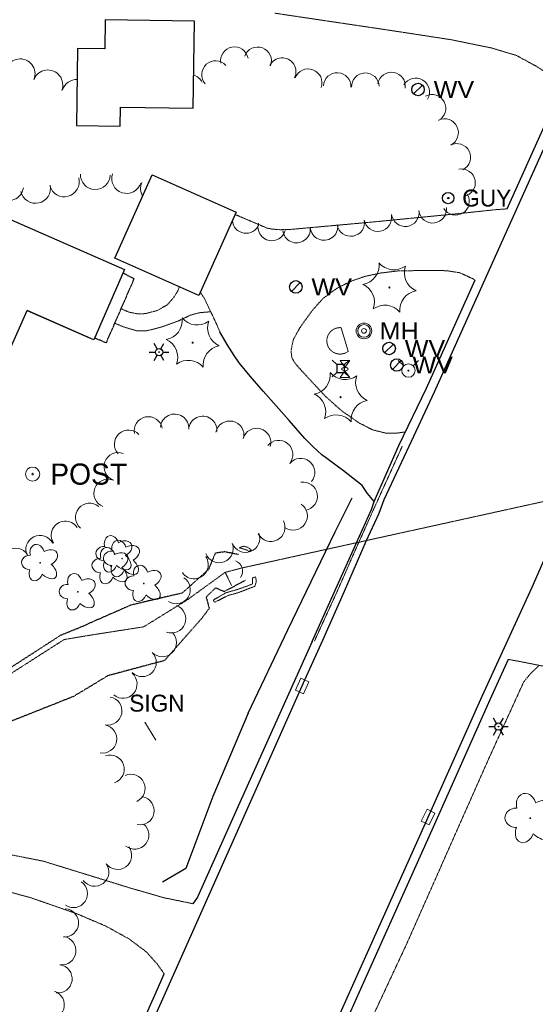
# Model space of a CAD drawing. Extents: x 386588 to 390135, y 96998 to 113606.
# Tile 46 of 92: x 388029 to 388175, y 102005 to 102284. Entities that reach past the tile are written whole.
import ezdxf
from ezdxf.enums import TextEntityAlignment as Align

# ---------------------------------------------------------------- set-up
doc = ezdxf.new("R2010")
doc.units = 0
doc.header["$MEASUREMENT"] = 0
for name, pattern in [('Echnl', [0.4, 0.145, -0.02, 0.01, -0.02, 0.01, -0.02, 0.01, -0.02, 0.145]), ('Wisdot1', [0.0625, 0.03125, -0.03125]), ('Wisdot3', [0.1875, 0.125, -0.0625]), ('Wisdot5', [0.1, 0.05, -0.05]), ('Wisdot6', [0.375, 0.125, -0.0625, 0.03125, -0.0625, 0.03125, -0.0625])]:
    doc.linetypes.add(name, pattern=pattern)
for name, color, linetype, lineweight in [('E_BLD', 241, 'Continuous', 25), ('E_DRN', 40, 'Continuous', 15), ('E_DRN_PipeRein', 5, 'Wisdot5', 15), ('E_DTM_BreakLines', 30, 'Continuous', 25), ('E_DWY', 2, 'Wisdot3', 15), ('E_LAND_Vegetation', 3, 'Continuous', 15), ('E_LTG', 21, 'Continuous', 25), ('E_MISCPROP', 30, 'Continuous', 15), ('E_MISCPROP_HvyDash', 241, 'Wisdot3', 25), ('E_PATH_Sidewalk', 2, 'Wisdot5', 15), ('E_RDWY', 21, 'Continuous', 25), ('E_RDWY_AsphConc', 200, 'Continuous', 25), ('E_RDWY_C_and_G', 21, 'Continuous', 25), ('E_SGN', 21, 'Continuous', 15), ('E_STRUCT_WingWall', 40, 'Wisdot1', 15), ('E_UTL_AG', 30, 'Continuous', 15), ('E_UTL_AG_Bold', 30, 'Continuous', 25), ('E_UTL_EGuyWire', 200, 'Continuous', 25), ('E_UTL_MH', 30, 'Continuous', 15), ('E_UTL_W', 5, 'Continuous', 25), ('E_UTL_WHydrant', 4, 'Continuous', 15), ('E_WTR_Channel', 4, 'Echnl', 15), ('E_WTR_Edge', 4, 'Echnl', 25), ('E_WTR_FlowLine', 4, 'Wisdot6', 15)]:
    doc.layers.add(name, color=color, linetype=linetype, lineweight=lineweight)
doc.styles.add('Style-dot_font5', font='dot_font5.shx')

# ---------------------------------------------------------------- blocks, each defined once
blk = doc.blocks.new('CULV')
at = {"layer": 'E_DRN'}
blk.add_arc((0, 6.15), 6.15, 216.8699, 323.1301, dxfattribs=at)
blk = doc.blocks.new('GUY')
at = {"layer": 'E_UTL_EGuyWire'}
for radius in [4, 0.5]:
    blk.add_circle((0, 0), radius, dxfattribs=at)
at = {"layer": 'E_UTL_EGuyWire', "style": 'Style-dot_font5'}
blk.add_text('GUY', height=12, dxfattribs=at).set_placement((10, 0), align=Align.MIDDLE_LEFT)
blk = doc.blocks.new('HYD')
at = {"layer": 'E_UTL_WHydrant'}
for p, q in [((-3.84, 3.84), (-8.32, 8.32)), ((3.84, 3.84), (8.32, 8.32))]:
    blk.add_line(p, q, dxfattribs=at)
for radius in [5.48, 0.42]:
    blk.add_circle((0, 0), radius, dxfattribs=at)
blk = doc.blocks.new('INLET')
at = {"layer": 'E_DRN', "flags": 128}
blk.add_lwpolyline([(-7.5, 10), (7.5, 10), (7.5, 0), (-7.5, 0)], close=True, dxfattribs=at)
blk = doc.blocks.new('LPOL')
at = {"layer": 'E_LTG'}
for p, q in [((-4, 0), (-1.5, 0)), ((-0.75, 1.3), (-2, 3.46)), ((0.75, 1.3), (2, 3.46)), ((1.5, 0), (4, 0)), ((-2, -3.46), (-0.75, -1.3)), ((2, -3.46), (0.75, -1.3))]:
    blk.add_line(p, q, dxfattribs=at)
for radius in [1.5, 1.5, 1.5, 0.125]:
    blk.add_circle((0, 0), radius, dxfattribs=at)
blk = doc.blocks.new('MH')
at = {"layer": 'E_UTL_MH'}
for radius in [5, 4, 1.5]:
    blk.add_circle((0, 0), radius, dxfattribs=at)
at = {"layer": 'E_UTL_MH', "style": 'Style-dot_font5', "width": 1.111111}
blk.add_text('MH', height=10.8, dxfattribs=at).set_placement((10, 0), align=Align.MIDDLE_LEFT)
blk = doc.blocks.new('MTR')
at = {"layer": 'E_UTL_AG', "flags": 128}
for points in [[(-3.75, 6.5), (3.75, 6.5), (0, 1.25)], [(-3.75, -6.5), (3.75, -6.5), (0, -1.25)]]:
    blk.add_lwpolyline(points, close=True, dxfattribs=at)
at = {"layer": 'E_UTL_AG'}
blk.add_ellipse((0, 0), major_axis=(2.5, 0), ratio=0.5, dxfattribs=at)
blk = doc.blocks.new('PED')
at = {"layer": 'E_UTL_AG_Bold'}
for p, q in [((-2.5, 2.5), (-5.33, 5.33)), ((2.5, 2.5), (5.33, 5.33)), ((-2.5, -2.5), (-5.33, -5.33)), ((2.5, -2.5), (5.33, -5.33))]:
    blk.add_line(p, q, dxfattribs=at)
at = {"layer": 'E_UTL_AG_Bold', "flags": 128}
blk.add_lwpolyline([(-2.5, -2.5), (2.5, -2.5), (2.5, 2.5), (-2.5, 2.5)], close=True, dxfattribs=at)
blk = doc.blocks.new('CTRE')
at = {"layer": 'E_LAND_Vegetation'}
blk.add_circle((0, 0), 0.223, dxfattribs=at)
for centre, start, end in [((-11.97, 8.96), 280.2067, 5.9716), ((1.81, 14.92), 220.2113, 305.9762), ((13.83, 5.89), 160.2113, 245.9762), ((-13.83, -5.9), 340.2113, 65.9762), ((-1.81, -14.93), 40.2113, 125.9762)]:
    blk.add_arc(centre, 7.87, start, end, dxfattribs=at)
at = {"layer": 'E_LAND_Vegetation', "extrusion": (0, 0, -1)}
blk.add_arc((-12.03, -9.04), 7.87, 354.0728, 79.7489, dxfattribs=at)
blk = doc.blocks.new('SIGN')
at = {"layer": 'E_SGN', "lineweight": 13, "style": 'Style-dot_font5'}
blk.add_text('SIGN', height=12, dxfattribs=at).set_placement((0, 0), align=Align.MIDDLE_CENTER)
blk = doc.blocks.new('DTRE')
at = {"layer": 'E_LAND_Vegetation'}
blk.add_circle((-0.18, 0), 0.183, dxfattribs=at)
for centre, major_axis, ratio in [((-1.87, 5.32), (1.36, -4.98), 0.782863), ((-5.87, 0.15), (4.93, -0.12), 0.832022), ((4.06, 2.74), (-5.27, -2.93), 0.691916), ((-2.49, -5.24), (1.8, 4.86), 0.716896), ((3.54, -3.71), (-5.01, 4.58), 0.560249)]:
    blk.add_ellipse(centre, major_axis=major_axis, ratio=ratio, start_param=1.570796, end_param=4.712389, dxfattribs=at)
blk = doc.blocks.new('WV')
at = {"layer": 'E_UTL_W'}
blk.add_line((-2.83, -2.83), (2.83, 2.83), dxfattribs=at)
blk.add_circle((0, 0), 4, dxfattribs=at)
at = {"layer": 'E_UTL_W', "style": 'Style-dot_font5', "width": 1.111111}
blk.add_text('WV', height=10.8, dxfattribs=at).set_placement((10, 0), align=Align.MIDDLE_LEFT)

msp = doc.modelspace()

# ---------------------------------------------------------------- linework, layer by layer
at = {"layer": 'E_BLD', "ltscale": 5}
for p, q in [((388052.82, 102284.02), (388052.71, 102275.77)), ((388078.18, 102283.68), (388052.82, 102284.02)), ((388077.85, 102258.98), (388078.18, 102283.68)), ((388045.01, 102275.88), (388044.72, 102254.06)), ((388052.71, 102275.77), (388045.01, 102275.88)), ((388045.01, 102275.88), (388045.01, 102275.88)), ((388052.71, 102275.77), (388052.71, 102275.77)), ((388057.11, 102253.9), (388057.19, 102259.26)), ((388057.19, 102259.26), (388057.19, 102259.26)), ((388057.19, 102259.26), (388077.85, 102258.98)), ((388077.85, 102258.98), (388077.85, 102258.98)), ((388044.72, 102254.06), (388057.11, 102253.9)), ((388057.11, 102253.9), (388057.11, 102253.9)), ((388055.62, 102216.4), (388066.17, 102240.06)), ((388066.17, 102240.06), (388066.17, 102240.06)), ((388066.17, 102240.06), (388090.01, 102229.43)), ((388021.27, 102229.39), (388058.32, 102213.22)), ((388090.01, 102229.43), (388079.46, 102205.77)), ((388090.01, 102229.43), (388090.01, 102229.43)), ((388079.46, 102205.77), (388055.62, 102216.4)), ((388055.62, 102216.4), (388055.62, 102216.4)), ((388058.32, 102213.22), (388049.61, 102193.27)), ((388058.32, 102213.22), (388058.32, 102213.22)), ((388020.96, 102179.71), (388030.7, 102201.6)), ((388049.61, 102193.27), (388030.7, 102201.6)), ((388030.7, 102201.6), (388048.41, 102193.8))]:
    msp.add_line(p, q, dxfattribs=at)
at = {"layer": 'E_DRN_PipeRein', "flags": 128}
msp.add_lwpolyline([(388211.2, 102154.81), (388091.76, 102128.53)], dxfattribs=at)
at = {"layer": 'E_DTM_BreakLines', "flags": 128}
for points in [[(388093.43, 102087.29), (388104.69, 102110.95), (388111.38, 102124.66), (388118.22, 102138.76), (388122.96, 102148.39)], [(388093.43, 102087.29), (388083.4, 102063.7), (388075.77, 102043.27), (388069.1, 102039.36)]]:
    msp.add_lwpolyline(points, dxfattribs=at)
at = {"layer": 'E_DWY', "flags": 128}
for points in [[(388182.81, 102265.58), (388179.4, 102268.26), (388175.23, 102270.89), (388169.65, 102273.92), (388162.56, 102276.04), (388151.04, 102278.4), (388133.51, 102281.08), (388101.02, 102285.91)], [(388167, 102230.4), (388163.45, 102230.14), (388153.65, 102229.09), (388128.22, 102226.61), (388105.72, 102224.58), (388102.55, 102224.48), (388100.22, 102224.66), (388098.91, 102224.91), (388089.74, 102228.8)], [(388138.13, 102167.12), (388135.89, 102166.8), (388132.58, 102166.76), (388128.82, 102167.7), (388124.91, 102169.7), (388119.88, 102173.21), (388115.15, 102177.46), (388108.05, 102185.14), (388106.71, 102186.69), (388105.87, 102188.14), (388105.64, 102190.22), (388106.27, 102193.23), (388108.1, 102196.62), (388111.75, 102201.66), (388114.67, 102204.92), (388118.7, 102207.9), (388122.73, 102209.88), (388126.39, 102211.17), (388130.93, 102212.17), (388135.86, 102212.77), (388144.65, 102212.95), (388149.85, 102212.85), (388153.58, 102212.27), (388157.93, 102210.23)], [(388085.45, 102195.51), (388083.72, 102199.34), (388082.25, 102202.4), (388080.96, 102205.12), (388079.89, 102206.72)], [(388167.31, 102102.58), (388171.24, 102101.86), (388177.26, 102100.66), (388185.73, 102098.36), (388202.56, 102090.79), (388222.46, 102081.73), (388245.91, 102071.5), (388254.63, 102067.05), (388262.07, 102064.16), (388267.53, 102062.57), (388270.33, 102061.99)], [(388001.92, 102051.9), (388035.21, 102045.35)], [(388069.63, 102013.34), (388067.79, 102015.96), (388064.54, 102019.6), (388059.64, 102023.26), (388053.01, 102026.93), (388044.65, 102030.47), (388031.74, 102034.95), (388020.24, 102038.1), (388003.33, 102042.13), (387968.56, 102049.39)], [(388077.76, 102033.27), (388069.5, 102034.96), (388059.88, 102037.74), (388035.21, 102045.35)]]:
    msp.add_lwpolyline(points, dxfattribs=at)
at = {"layer": 'E_LAND_Vegetation'}
for centre in [(388055.52, 102132.49), (388034.39, 102129.99), (388054.42, 102129.13), (388057.65, 102131.18), (388063.8, 102124.11), (388045.09, 102121.73)]:
    msp.add_circle(centre, 0.0916, dxfattribs=at)
for centre, radius, start, end in [((388089.57, 102272.44), 3.92, 10.7822, 190.7822), ((388096.15, 102272.39), 3.92, 339.5667, 159.5667), ((388028.7, 102268.71), 4.24, 338.2365, 158.2365), ((388084.18, 102268.47), 3.92, 41.5573, 221.5573), ((388103.13, 102269.32), 3.92, 333.6595, 153.6595), ((388036.58, 102265.56), 4.24, 338.2365, 158.2365), ((388110.51, 102266.18), 3.92, 339.6653, 159.6653), ((388118.75, 102265.09), 3.92, 356.8987, 176.8987), ((388126.74, 102265.03), 3.92, 2.2348, 182.2348), ((388134.18, 102265.25), 3.92, 350.4049, 170.4049), ((388044.78, 102262.86), 4.24, 88.4083, 162.2492), ((388076.91, 102264.55), 3.92, 27.0581, 74.2003), ((388141.05, 102263.57), 3.92, 329.2249, 149.2249), ((388145.66, 102258.92), 3.92, 297.7426, 117.7426), ((388149.25, 102252.02), 3.92, 296.2427, 116.2427), ((388152.72, 102245), 3.92, 296.2427, 116.2427), ((388154.06, 102237.79), 3.92, 280.6621, 100.6621), ((388041.25, 102238.06), 4.24, 195.3928, 15.3928), ((388050.05, 102240.12), 4.24, 178.2356, 358.2356), ((388058.95, 102239.02), 4.24, 162.3044, 342.3044), ((388025.42, 102236.96), 4.24, 171.2726, 351.2726), ((388033.08, 102236.22), 4.24, 192.1611, 12.1611), ((388067.13, 102236.21), 4.24, 157.2928, 210.6943), ((388152.36, 102232.53), 3.92, 211.7921, 31.7921), ((388138.1, 102229.31), 3.92, 187.1679, 7.1679), ((388145.87, 102230.29), 3.92, 187.1679, 7.1679), ((388092.88, 102227.4), 3.92, 184.3786, 337.8736), ((388122.59, 102226.53), 3.92, 190.233, 10.233), ((388130.3, 102227.92), 3.92, 190.233, 10.233), ((388100.17, 102225.28), 3.92, 164.9996, 344.9996), ((388107.2, 102224.67), 3.92, 185.54, 5.54), ((388115, 102225.42), 3.92, 185.54, 5.54), ((388065.1, 102167.41), 4.02, 11.2851, 191.2851), ((388072.58, 102168.16), 4.02, 356.0696, 176.0696), ((388080.58, 102167.56), 4.02, 355.3474, 175.3474), ((388088.24, 102166.19), 4.02, 347.642, 167.642), ((388095.88, 102164.13), 4.02, 343.7828, 163.7828), ((388059.5, 102163.63), 4.02, 42.9199, 222.9199), ((388102.14, 102160.69), 4.02, 320.8349, 140.8349), ((388056.57, 102157.23), 4.02, 69.812, 249.812), ((388108.38, 102155.61), 4.02, 320.8349, 140.8349), ((388053.67, 102149.69), 4.02, 68.839, 248.839), ((388109.11, 102148.86), 4.02, 279.4805, 99.4805), ((388048.43, 102142.86), 4.02, 50.1481, 230.1481), ((388106.26, 102143.27), 4.02, 235.7802, 55.7802), ((388041.55, 102137.8), 4.02, 33.8855, 213.8855), ((388099.91, 102140.05), 4.02, 207.5358, 27.5358), ((388034.35, 102133.73), 4.02, 26.5048, 206.5048), ((388092.72, 102136.94), 4.02, 201.1947, 21.1947), ((388085.22, 102134.03), 4.02, 201.1947, 21.1947), ((388027.47, 102130.11), 4.02, 34.3156, 214.3156), ((388078.11, 102129.47), 4.02, 214.1851, 34.1851), ((388073.02, 102122.37), 4.02, 237.5667, 57.5667), ((388071.71, 102114.09), 4.02, 248.8012, 68.8012), ((388069.07, 102107.35), 4.02, 224.6329, 44.6329), ((388063.35, 102101.7), 4.02, 224.6329, 44.6329), ((388057.89, 102095.56), 4.02, 229.9701, 49.9701), ((388053.59, 102087.94), 4.02, 259.5527, 79.5527), ((388052.13, 102080.02), 4.02, 259.5527, 79.5527), ((388054.25, 102071.42), 4.02, 288.225, 108.225), ((388060.19, 102065.96), 4.02, 293.945, 113.945), ((388062.74, 102059.65), 4.02, 259.1804, 79.1804), ((388061.25, 102052.75), 4.02, 230.9096, 50.9096), ((388056.36, 102047), 4.02, 216.4453, 36.4453), ((388049.88, 102042.23), 4.02, 216.4453, 36.4453), ((388043.82, 102036.16), 4.02, 236.148, 56.148), ((388041.27, 102027.8), 4.02, 266.4367, 86.4367), ((388040.54, 102019.93), 4.02, 262.2027, 82.2027), ((388039.45, 102011.96), 4.02, 262.2027, 82.2027), ((388037.24, 102004.57), 4.02, 252.3893, 72.3893)]:
    msp.add_arc(centre, radius, start, end, dxfattribs=at)
for centre, major_axis, ratio in [((388054.67, 102135.15), (0.68, -2.49), 0.782863), ((388054.67, 102135.15), (0.68, -2.49), 0.782863), ((388033.55, 102132.65), (0.68, -2.49), 0.782863), ((388033.55, 102132.65), (0.68, -2.49), 0.782863), ((388052.67, 102132.57), (2.47, -0.06), 0.832022), ((388052.67, 102132.57), (2.47, -0.06), 0.832022), ((388056.81, 102133.84), (0.68, -2.49), 0.782863), ((388056.81, 102133.84), (0.68, -2.49), 0.782863), ((388057.63, 102133.86), (-2.64, -1.46), 0.691916), ((388057.63, 102133.86), (-2.64, -1.46), 0.691916), ((388059.77, 102132.55), (-2.64, -1.46), 0.691916), ((388059.77, 102132.55), (-2.64, -1.46), 0.691916), ((388031.55, 102130.07), (2.47, -0.06), 0.832022), ((388031.55, 102130.07), (2.47, -0.06), 0.832022), ((388036.51, 102131.36), (-2.64, -1.46), 0.691916), ((388036.51, 102131.36), (-2.64, -1.46), 0.691916), ((388053.58, 102131.79), (0.68, -2.49), 0.782863), ((388053.58, 102131.79), (0.68, -2.49), 0.782863), ((388054.81, 102131.26), (2.47, -0.06), 0.832022), ((388054.81, 102131.26), (2.47, -0.06), 0.832022), ((388056.54, 102130.5), (-2.64, -1.46), 0.691916), ((388056.54, 102130.5), (-2.64, -1.46), 0.691916), ((388057.38, 102130.64), (-2.51, 2.29), 0.560249), ((388057.38, 102130.64), (-2.51, 2.29), 0.560249), ((388036.25, 102128.14), (-2.51, 2.29), 0.560249), ((388036.25, 102128.14), (-2.51, 2.29), 0.560249), ((388051.58, 102129.21), (2.47, -0.06), 0.832022), ((388051.58, 102129.21), (2.47, -0.06), 0.832022), ((388054.36, 102129.87), (0.9, 2.43), 0.716896), ((388054.36, 102129.87), (0.9, 2.43), 0.716896), ((388056.5, 102128.56), (0.9, 2.43), 0.716896), ((388056.5, 102128.56), (0.9, 2.43), 0.716896), ((388059.51, 102129.33), (-2.51, 2.29), 0.560249), ((388059.51, 102129.33), (-2.51, 2.29), 0.560249), ((388062.96, 102126.77), (0.68, -2.49), 0.782863), ((388062.96, 102126.77), (0.68, -2.49), 0.782863), ((388033.23, 102127.37), (0.9, 2.43), 0.716896), ((388033.23, 102127.37), (0.9, 2.43), 0.716896), ((388044.25, 102124.39), (0.68, -2.49), 0.782863), ((388044.25, 102124.39), (0.68, -2.49), 0.782863), ((388053.27, 102126.51), (0.9, 2.43), 0.716896), ((388053.27, 102126.51), (0.9, 2.43), 0.716896), ((388056.28, 102127.28), (-2.51, 2.29), 0.560249), ((388056.28, 102127.28), (-2.51, 2.29), 0.560249), ((388060.96, 102124.19), (2.47, -0.06), 0.832022), ((388060.96, 102124.19), (2.47, -0.06), 0.832022), ((388065.92, 102125.48), (-2.64, -1.46), 0.691916), ((388065.92, 102125.48), (-2.64, -1.46), 0.691916), ((388042.25, 102121.81), (2.47, -0.06), 0.832022), ((388042.25, 102121.81), (2.47, -0.06), 0.832022), ((388047.21, 102123.1), (-2.64, -1.46), 0.691916), ((388047.21, 102123.1), (-2.64, -1.46), 0.691916), ((388065.67, 102122.26), (-2.51, 2.29), 0.560249), ((388065.67, 102122.26), (-2.51, 2.29), 0.560249), ((388046.95, 102119.88), (-2.51, 2.29), 0.560249), ((388046.95, 102119.88), (-2.51, 2.29), 0.560249), ((388062.65, 102121.49), (0.9, 2.43), 0.716896), ((388062.65, 102121.49), (0.9, 2.43), 0.716896), ((388043.94, 102119.11), (0.9, 2.43), 0.716896), ((388043.94, 102119.11), (0.9, 2.43), 0.716896)]:
    msp.add_ellipse(centre, major_axis=major_axis, ratio=ratio, start_param=1.570796, end_param=4.712389, dxfattribs=at)
at = {"layer": 'E_MISCPROP'}
for radius in [2, 0.25]:
    msp.add_circle((388032.25, 102155.15), radius, dxfattribs=at)
at = {"layer": 'E_MISCPROP_HvyDash', "flags": 128}
msp.add_lwpolyline([(388049.85, 102193.83), (388053.16, 102192.38), (388061.09, 102210.57), (388057.86, 102212.16)], dxfattribs=at)
at = {"layer": 'E_PATH_Sidewalk', "flags": 128}
for points in [[(388073.9, 102208.25), (388073.56, 102207.24), (388072.34, 102205.26), (388070.49, 102203.17), (388067.72, 102201.59), (388064.33, 102200.67), (388061.95, 102200.63), (388059.61, 102201.1), (388057.39, 102202.08)], [(388055.58, 102197.93), (388058.2, 102196.88), (388061.82, 102195.79), (388064.56, 102195.78), (388068.74, 102196.83), (388073.59, 102198.58), (388077, 102200.21), (388079.54, 102200.92), (388082.82, 102201.21)], [(388121.86, 102189.99), (388119.87, 102196.69)], [(388108.83, 101958.47), (388138.47, 102021.83), (388161.5, 102073.77), (388171.74, 102096.22), (388173.52, 102098.37), (388176.1, 102100.89)]]:
    msp.add_lwpolyline(points, dxfattribs=at)
at = {"layer": 'E_PATH_Sidewalk', "extrusion": (0, 0, -1)}
msp.add_arc((-388119.56, 102192.95), 3.75, 232.174, 94.8278, dxfattribs=at)
at = {"layer": 'E_RDWY', "flags": 128}
for points in [[(388139.21, 102163.07), (388146.41, 102178.48), (388159.08, 102206.71), (388181.11, 102255.7), (388208.38, 102316.36), (388220.88, 102345.38)], [(388167, 102230.4), (388178.84, 102256.73), (388182.81, 102265.58)], [(388136.25, 102163.24), (388144.13, 102179.5), (388156.8, 102207.73), (388157.93, 102210.23)], [(388174, 102122.95), (388159.86, 102092.08), (388143.75, 102056.05), (388123.06, 102010.03), (388110.21, 101981.28), (388100.06, 101958.98)], [(388050.94, 101965.46), (388069.59, 102007.14), (388090.07, 102052.97), (388109.58, 102096.76), (388114.65, 102108.02)], [(388167.31, 102102.58), (388162.14, 102091.06), (388146.03, 102055.02), (388125.34, 102009), (388112.49, 101980.25), (388102.34, 101957.94)], [(388048.66, 101966.48), (388067.31, 102008.16), (388069.63, 102013.34)]]:
    msp.add_lwpolyline(points, dxfattribs=at)
at = {"layer": 'E_RDWY_AsphConc', "flags": 128}
msp.add_lwpolyline([(388129.22, 102147.37), (388127.36, 102149.63), (388125.8, 102151.9), (388120.55, 102156.04), (388115.76, 102159.56), (388114.43, 102160.6), (388111.92, 102162.85), (388109.58, 102165.27), (388105.11, 102170.37), (388097.71, 102178.69), (388094.06, 102182.9), (388090.95, 102186.75), (388089.5, 102188.75), (388087.52, 102191.88), (388085.45, 102195.51)], dxfattribs=at)
at = {"layer": 'E_RDWY_C_and_G', "flags": 128}
for points in [[(388197.84, 102175.55), (388192.61, 102163.94), (388186.03, 102149.52), (388179.02, 102134.44), (388174, 102122.95)], [(388111.66, 102107.68), (388117.91, 102121.57), (388124.21, 102135.65), (388128.48, 102145.13), (388129.22, 102147.37), (388136.25, 102163.24)], [(388114.65, 102108.02), (388120.79, 102121.95), (388126.98, 102136.1), (388130.66, 102144.05), (388132.06, 102147.91), (388139.21, 102163.07)], [(388111.66, 102107.68), (388090.26, 102060.04), (388079.12, 102035.11), (388077.76, 102033.27)]]:
    msp.add_lwpolyline(points, dxfattribs=at)
at = {"layer": 'E_SGN', "ltscale": 5}
msp.add_line((388067.23, 102079.66), (388064.16, 102084.76), dxfattribs=at)
at = {"layer": 'E_STRUCT_WingWall', "flags": 128}
for points in [[(388094.4, 102133.6), (388093.34, 102134.38), (388092.15, 102134.7), (388090.93, 102134.23), (388092.86, 102133.69), (388093.69, 102133.21), (388094.4, 102133.6)], [(388094.74, 102125.68), (388094.7, 102123.94), (388090.11, 102122.32), (388087.08, 102121.44), (388083.56, 102119.41), (388083.96, 102118.77), (388087.69, 102120.68), (388090.68, 102121.53), (388095.36, 102123.3), (388095.73, 102124.44), (388095.66, 102126.03), (388094.74, 102125.68)]]:
    msp.add_lwpolyline(points, dxfattribs=at)
at = {"layer": 'E_WTR_Channel', "flags": 128}
for points in [[(388041.21, 102108.21), (388024.7, 102097.67), (388000.88, 102096.95), (387987.55, 102091.88), (387978.26, 102094.22), (387950.66, 102131.22), (387932.61, 102150.91), (387917.77, 102162.8), (387886.91, 102166.25), (387865.45, 102164.86), (387851.99, 102155.52)], [(388091.76, 102128.53), (388086.94, 102127.27), (388076.01, 102119.37), (388063.78, 102111.81), (388047.94, 102109.34)], [(388047.94, 102109.34), (388041.21, 102108.21)]]:
    msp.add_lwpolyline(points, dxfattribs=at)
at = {"layer": 'E_WTR_Edge', "flags": 128}
for points in [[(388040.37, 102109.51), (388024.5, 102099.26), (388001.1, 102099.74), (387987.86, 102095.72), (387981.23, 102097.01), (387973.78, 102111.47), (387957.85, 102135.48), (387935.58, 102155.57), (387919.59, 102166.34), (387887.88, 102170.8), (387864.06, 102168.03), (387847.36, 102157.81)], [(388043.64, 102091.96), (388024.14, 102084.23), (388001.14, 102084.52), (387983.58, 102078.21), (387973.04, 102085.48), (387965.2, 102104.97), (387947.9, 102129.41), (387928.14, 102146.02), (387913.12, 102154.25), (387883.27, 102158.68), (387865.54, 102163.91), (387855.97, 102152.7), (387854.47, 102149.58)], [(388090.73, 102132.31), (388086.77, 102133.09), (388084.1, 102132.72), (388082.18, 102128.08), (388074.71, 102121.38), (388060.17, 102117.98), (388047.04, 102112.23)], [(388092.58, 102124.97), (388086.68, 102121.8), (388084.19, 102122.84), (388081.51, 102120.25), (388082.4, 102117.07), (388080.35, 102114.3), (388069.7, 102102.24), (388053.55, 102097.92)], [(388040.37, 102109.51), (388047.04, 102112.23)], [(388043.64, 102091.96), (388053.55, 102097.92)]]:
    msp.add_lwpolyline(points, dxfattribs=at)
at = {"layer": 'E_WTR_FlowLine', "flags": 128}
for points in [[(388112.27, 102107.71), (388118.61, 102121.58), (388124.83, 102135.68), (388128.94, 102144.83), (388130.23, 102147.61), (388137.26, 102163.14)], [(388088.75, 102123.57), (388086.94, 102127.27)]]:
    msp.add_lwpolyline(points, dxfattribs=at)

# ---------------------------------------------------------------- block references
at = {"layer": 'E_DRN'}
for name, p, xscale, yscale, zscale, rotation in [('CULV', (388091.76, 102128.53), 0.5, 0.5, 0.5, 107.3407023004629), ('INLET', (388107.67, 102095.54), 0.25, 0.25, 0.25, 245.4530731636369), ('INLET', (388145.67, 102057.28), 0.25, 0.25, 0.25, 63.46699998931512)]:
    msp.add_blockref(name, p, dxfattribs=dict(at, xscale=xscale, yscale=yscale, zscale=zscale, rotation=rotation))
at = {"layer": 'E_LAND_Vegetation'}
for name, p, xscale, yscale, zscale in [('CTRE', (388133.58, 102208.09), 0.7108526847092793, 0.7108526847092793, 0.7108526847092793), ('CTRE', (388077.69, 102192.45), 0.7108526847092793, 0.7108526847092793, 0.7108526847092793), ('CTRE', (388119.73, 102176.97), 0.7108526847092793, 0.7108526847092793, 0.7108526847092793), ('DTRE', (388173.71, 102057.52), 0.6769248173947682, 0.6769248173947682, 0.6769248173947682)]:
    msp.add_blockref(name, p, dxfattribs=dict(at, xscale=xscale, yscale=yscale, zscale=zscale))
at = {"layer": 'E_LTG', "xscale": 0.692840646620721, "yscale": 0.692840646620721, "zscale": 0.692840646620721}
for p in [(388068.16, 102189.76), (388164.55, 102083.51)]:
    msp.add_blockref('LPOL', p, dxfattribs=at)
at = {"layer": 'E_SGN', "xscale": 0.3999999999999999, "yscale": 0.3999999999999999, "zscale": 0.3999999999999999}
msp.add_blockref('SIGN', (388067.55, 102090.16), dxfattribs=at)
at = {"layer": 'E_UTL_AG', "xscale": 0.3695150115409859, "yscale": 0.3695150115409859, "zscale": 0.3695150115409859}
msp.add_blockref('MTR', (388120.96, 102184.94), dxfattribs=at)
at = {"layer": 'E_UTL_AG_Bold', "xscale": 0.4503659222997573, "yscale": 0.4503659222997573, "zscale": 0.4503659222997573}
msp.add_blockref('PED', (388119.73, 102185.1), dxfattribs=at)
at = {"layer": 'E_UTL_EGuyWire', "xscale": 0.3999999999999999, "yscale": 0.3999999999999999, "zscale": 0.3999999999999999}
msp.add_blockref('GUY', (388150.27, 102233.46), dxfattribs=at)
at = {"layer": 'E_UTL_MH', "xscale": 0.4444444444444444, "yscale": 0.4444444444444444, "zscale": 0.4444444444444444}
msp.add_blockref('MH', (388126.36, 102195.77), dxfattribs=at)
at = {"layer": 'E_UTL_W', "xscale": 0.4444444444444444, "yscale": 0.4444444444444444, "zscale": 0.4444444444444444}
for p in [(388141.72, 102264.27), (388107, 102208.25), (388133.49, 102190.78), (388135.7, 102186.1)]:
    msp.add_blockref('WV', p, dxfattribs=at)
at = {"layer": 'E_UTL_WHydrant', "xscale": 0.3477624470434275, "yscale": 0.3477624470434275, "zscale": 0.3477624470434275}
msp.add_blockref('HYD', (388138.99, 102184.52), dxfattribs=at)

# ---------------------------------------------------------------- texts
at = {"layer": 'E_MISCPROP', "style": 'Style-dot_font5'}
msp.add_text('POST', height=6, dxfattribs=at).set_placement((388037.25, 102155.15), align=Align.MIDDLE_LEFT)

doc.saveas('drawing.dxf')
